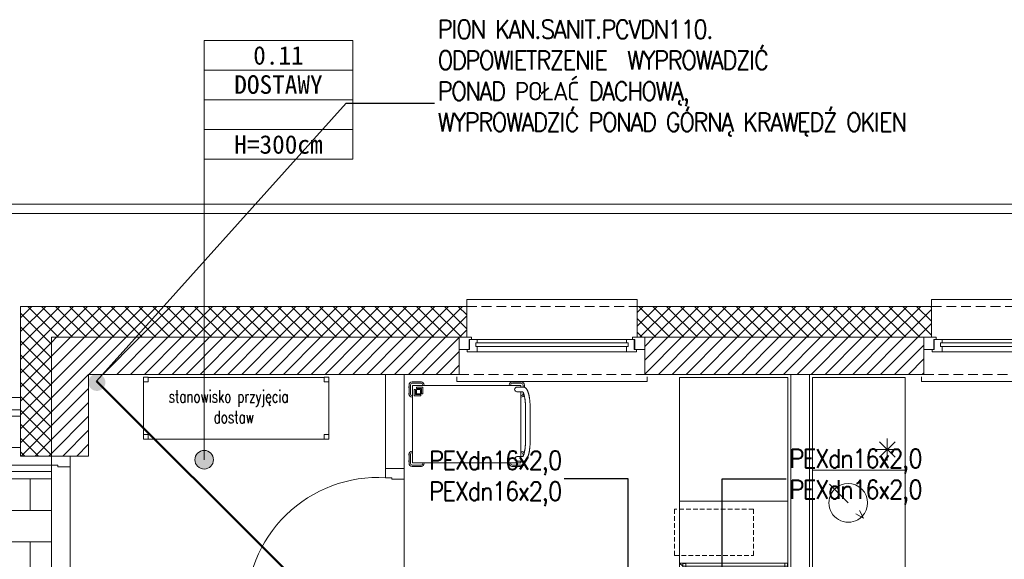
# Model space of a CAD drawing. Header units: millimetres. Extents: x -17122 to 7392, y -6480 to -3200.
# Tile 60 of 70: x 4080 to 4716, y -4190 to -3841. Entities that reach past the tile are written whole.
import ezdxf
from ezdxf import colors
from ezdxf.entities.mleader import LeaderData, LeaderLine
from ezdxf.enums import TextEntityAlignment as Align
from ezdxf.math import Vec2, Vec3

# ---------------------------------------------------------------- set-up
doc = ezdxf.new("R2010")
doc.units = ezdxf.units.MM
doc.linetypes.add('DASHED', pattern=[0.75, 0.5, -0.25])
doc.linetypes.add('HIDDEN2', pattern=[4.7625, 3.175, -1.5875])
for name, color, linetype, lineweight in [('3987417c-e224-4861-8c51-863ca10e2d8a$0$LABO _ WYPOSAŻENIE _ 3 WIDOKOWA CIENKA', 8, 'Continuous', 9), ('3987417c-e224-4861-8c51-863ca10e2d8a$0$T_opisy', 8, 'Continuous', 13), ('_k_krawężnik', 252, 'Continuous', 13), ('_k_kreskowanie', 250, 'Continuous', 9), ('_k_ocieplenie', 7, 'Continuous', 35), ('_k_opis', 7, 'Continuous', 13), ('_k_stolarka', 7, 'Continuous', 13), ('_k_tabela', 7, 'Continuous', 13), ('_k_widok', 7, 'Continuous', 18), ('_k_wyposażenia', 251, 'Continuous', 9), ('_k_zarys', 7, 'HIDDEN2', 20), ('_k_śc_dz_nadziemie', 211, 'Continuous', 30), ('_k_ściany', 7, 'Continuous', 0), ('KANZLIZACJA', 34, 'Continuous', 30), ('WODA Z', 5, 'Continuous', 0)]:
    doc.layers.add(name, color=color, linetype=linetype, lineweight=lineweight)
doc.layers.add('_k_niewidoczna', color=72, linetype='Continuous', lineweight=9, plot=False)
doc.styles.add('3987417c-e224-4861-8c51-863ca10e2d8a$0$MAJOR', font='ROMANS.SHX', dxfattribs={"width": 0.7})
doc.styles.add('GENERATED_STYLE_1', font='MS Gothic.ttf')
doc.styles.add('GENERATED_STYLE_2', font='MS Gothic.ttf')
doc.styles.get("Standard").update_dxf_attribs({"font": 'arial.ttf'})

# ---------------------------------------------------------------- blocks, each defined once
blk = doc.blocks.new('czajnik')
at = {"layer": '_k_wyposażenia'}
for p, q in [((29072.91, -2966.98), (29060.75, -2954.83)), ((29082.82, -2976.9), (29080.07, -2971.93)), ((29082.82, -2976.9), (29077.86, -2974.14))]:
    blk.add_line(p, q, dxfattribs=at)
for start_param, end_param in [(3.141593, 6.283185), (0, 3.141593)]:
    blk.add_ellipse((29072.91, -2966.98), major_axis=(-8.84, 8.84), ratio=1, start_param=start_param, end_param=end_param, dxfattribs=at)
blk = doc.blocks.new('3987417c-e224-4861-8c51-863ca10e2d8a$0$A$Ca22019d2')
for p, q in [((0, 50.85), (0, 51.75)), ((0.15, 51.75), (0, 51.75)), ((0.15, 46.95), (0.15, 52.75)), ((1, 52.75), (1, 46.95)), ((7.95, 54.75), (2.15, 54.75)), ((2.15, 53.9), (7.95, 53.9)), ((4.05, 54.9), (3.15, 54.9)), ((3.15, 54.9), (3.15, 54.75)), ((4.05, 54.75), (4.05, 54.9)), ((8.25, 54.9), (7.35, 54.9)), ((7.35, 54.9), (7.35, 54.75)), ((8.25, 54.73), (8.25, 54.9)), ((9.1, 52.75), (9.1, 52.45)), ((9.95, 52.45), (9.95, 52.75)), ((64.95, 52.45), (64.95, 52.75)), ((65.8, 52.75), (65.8, 52.45)), ((66.65, 54.9), (67.55, 54.9)), ((66.65, 54.9), (66.65, 54.73)), ((66.95, 54.75), (72.75, 54.75)), ((72.75, 53.9), (66.95, 53.9)), ((67.55, 54.75), (67.55, 54.9)), ((70.35, 51.45), (69.95, 51.45)), ((73.92, 51.45), (70.35, 51.45)), ((70.85, 54.9), (71.75, 54.9)), ((70.85, 54.9), (70.85, 54.75)), ((71.75, 54.75), (71.75, 54.9)), ((73.9, 52.75), (73.9, 51.45)), ((74.75, 51.29), (74.75, 52.75)), ((74.9, 51.75), (74.75, 51.75)), ((74.9, 51.23), (74.9, 51.75)), ((0, 50.85), (0.15, 50.85)), ((0, 46.65), (0, 47.55)), ((0.15, 47.55), (0, 47.55)), ((0, 46.65), (0.17, 46.65)), ((2.15, 45.8), (2.45, 45.8)), ((2.45, 44.95), (2.15, 44.95)), ((69.95, 48.45), (70.35, 48.45)), ((70.35, 48.45), (73.68, 48.45)), ((72.75, 45.8), (72.45, 45.8)), ((72.45, 44.95), (72.75, 44.95)), ((73.9, 48.11), (73.9, 46.95)), ((75.45, 38.25), (75.45, 16.65)), ((78.45, 16.65), (78.45, 38.25)), ((0, 8.25), (0, 7.35)), ((0.17, 8.25), (0, 8.25)), ((0, 7.35), (0.15, 7.35)), ((0.15, 7.95), (0.15, 2.15)), ((1, 2.15), (1, 7.95)), ((2.45, 9.95), (2.15, 9.95)), ((2.15, 9.1), (2.45, 9.1)), ((70.35, 6.45), (69.95, 6.45)), ((73.68, 6.45), (70.35, 6.45)), ((72.45, 9.95), (72.75, 9.95)), ((72.75, 9.1), (72.45, 9.1)), ((73.9, 6.79), (73.9, 7.95)), ((0, 4.05), (0, 3.15)), ((0.15, 4.05), (0, 4.05)), ((0, 3.15), (0.15, 3.15)), ((2.15, 1), (7.95, 1)), ((7.95, 0.15), (2.15, 0.15)), ((3.15, 0.15), (3.15, 0)), ((4.05, 0), (3.15, 0)), ((4.05, 0), (4.05, 0.15)), ((7.35, 0.15), (7.35, 0)), ((8.25, 0), (7.35, 0)), ((8.25, 0), (8.25, 0.17)), ((9.1, 2.15), (9.1, 2.45)), ((9.95, 2.45), (9.95, 2.15)), ((64.95, 2.45), (64.95, 2.15)), ((65.8, 2.15), (65.8, 2.45)), ((66.65, 0.17), (66.65, 0)), ((66.65, 0), (67.55, 0)), ((72.75, 1), (66.95, 1)), ((66.95, 0.15), (72.75, 0.15)), ((67.55, 0), (67.55, 0.15)), ((69.95, 3.45), (70.35, 3.45)), ((70.35, 3.45), (73.92, 3.45)), ((70.85, 0.15), (70.85, 0)), ((70.85, 0), (71.75, 0)), ((71.75, 0), (71.75, 0.15)), ((73.9, 2.15), (73.9, 3.45)), ((74.75, 3.61), (74.75, 2.15)), ((74.75, 3.15), (74.9, 3.15)), ((74.9, 3.67), (74.9, 3.15))]:
    blk.add_line(p, q)
for points in [[(72.45, 3.45), (72.45, 2.45), (2.45, 2.45), (2.45, 52.45), (72.45, 52.45), (72.45, 51.45)], [(72.45, 48.45), (72.45, 6.45)], [(3.48, 4.94), (3.48, 9.13), (7.69, 9.13), (7.69, 8.21), (4.42, 8.21), (4.42, 4.94), (3.48, 4.94), (4.42, 4.94)], [(4.91, 4.47), (8.17, 4.47), (8.17, 7.72), (9.1, 7.72), (9.1, 3.53), (4.91, 3.53), (4.91, 4.47)]]:
    blk.add_lwpolyline(points)
blk.add_lwpolyline([(4.92, 7.72), (7.67, 7.72), (7.67, 4.97), (4.92, 4.97)], close=True)
for centre, radius, start, end in [((2.15, 52.75), 2, 90, 180), ((2.15, 52.75), 1.15, 90, 180), ((7.95, 52.75), 2, 0, 90), ((7.95, 52.75), 1.15, 0, 90), ((66.95, 52.75), 2, 90, 180), ((66.95, 52.75), 1.15, 90, 180), ((69.95, 49.95), 1.5, 90, 270), ((72.75, 52.75), 2, 0, 90), ((72.75, 52.75), 1.15, 0, 90), ((2.15, 46.95), 2, 180, 270), ((2.15, 46.95), 1.15, 180, 270), ((72.75, 46.95), 1.15, 270, 0), ((72.75, 46.95), 2, 270, 337.65846), ((2.15, 7.95), 2, 90, 180), ((2.15, 7.95), 1.15, 90, 180), ((69.95, 4.95), 1.5, 90, 270), ((72.75, 7.95), 2, 21.6954, 90), ((72.75, 7.95), 1.15, 0, 90), ((2.15, 2.15), 2, 180, 270), ((2.15, 2.15), 1.15, 180, 270), ((7.95, 2.15), 2, 270, 0), ((7.95, 2.15), 1.15, 270, 0), ((66.95, 2.15), 2, 180, 270), ((66.95, 2.15), 1.15, 180, 270), ((72.75, 2.15), 2, 270, 0), ((72.75, 2.15), 1.15, 270, 0)]:
    blk.add_arc(centre, radius, start, end)
for points, knots in [([(78.45, 38.25), (78.45, 38.36), (78.45, 38.68), (78.44, 39.21), (78.42, 39.83), (78.4, 40.45), (78.37, 41.07), (78.32, 41.68), (78.27, 42.28), (78.21, 42.87), (78.15, 43.45), (78.07, 44.02), (77.99, 44.58), (77.9, 45.12), (77.8, 45.65), (77.69, 46.16), (77.58, 46.65), (77.46, 47.13), (77.32, 47.59), (77.18, 48.03), (77.03, 48.45), (76.87, 48.86), (76.69, 49.24), (76.5, 49.61), (76.29, 49.96), (76.07, 50.27), (75.85, 50.53), (75.63, 50.75), (75.41, 50.93), (75.19, 51.09), (74.95, 51.21), (74.7, 51.32), (74.44, 51.4), (74.17, 51.44), (74, 51.45), (73.92, 51.45)], [0, 0, 0, 0, 0.016783, 0.048646, 0.080517, 0.112401, 0.144304, 0.176235, 0.208202, 0.240216, 0.272286, 0.304426, 0.33665, 0.368975, 0.401423, 0.434019, 0.466794, 0.499787, 0.533047, 0.566632, 0.600617, 0.635087, 0.670133, 0.705816, 0.742076, 0.778392, 0.808944, 0.837176, 0.863332, 0.887809, 0.911004, 0.933263, 0.957153, 0.980204, 1, 1, 1, 1]), ([(73.68, 48.45), (73.68, 48.45), (73.7, 48.42), (73.74, 48.37), (73.82, 48.25), (73.9, 48.11), (73.99, 47.94), (74.09, 47.73), (74.19, 47.49), (74.29, 47.22), (74.39, 46.92), (74.49, 46.59), (74.59, 46.23), (74.69, 45.85), (74.78, 45.44), (74.87, 45), (74.95, 44.54), (75.03, 44.07), (75.11, 43.57), (75.17, 43.06), (75.23, 42.53), (75.29, 41.98), (75.33, 41.43), (75.37, 40.86), (75.4, 40.29), (75.43, 39.71), (75.44, 39.12), (75.45, 38.64), (75.45, 38.35), (75.45, 38.25)], [0.0798104, 0.0798104, 0.0798104, 0.0798104, 0.0820924, 0.1118573, 0.1424248, 0.1738603, 0.206164, 0.2392938, 0.2731832, 0.3077534, 0.3429227, 0.378612, 0.4147482, 0.4512657, 0.4881074, 0.5252237, 0.562572, 0.6001162, 0.6378254, 0.6756736, 0.7136382, 0.7516999, 0.7898421, 0.8280501, 0.866311, 0.9046133, 0.9429462, 0.9813, 1, 1, 1, 1]), ([(75.45, 16.65), (75.45, 16.55), (75.45, 16.25), (75.44, 15.75), (75.43, 15.17), (75.4, 14.59), (75.37, 14.01), (75.33, 13.45), (75.28, 12.89), (75.23, 12.35), (75.17, 11.82), (75.1, 11.3), (75.03, 10.8), (74.95, 10.32), (74.86, 9.86), (74.77, 9.43), (74.68, 9.01), (74.58, 8.63), (74.48, 8.27), (74.37, 7.93), (74.27, 7.63), (74.17, 7.36), (74.06, 7.12), (73.96, 6.91), (73.87, 6.74), (73.79, 6.6), (73.72, 6.51), (73.69, 6.46), (73.68, 6.45)], [0, 0, 0, 0, 0.0201642, 0.0585284, 0.0968867, 0.1352266, 0.1735385, 0.2118124, 0.2500374, 0.2882015, 0.3262911, 0.364291, 0.4021836, 0.4399487, 0.4775625, 0.5149975, 0.5522209, 0.5891944, 0.625873, 0.662204, 0.6981264, 0.7335706, 0.7684596, 0.8027108, 0.8362414, 0.8689768, 0.9008647, 0.9201399, 0.9201399, 0.9201399, 0.9201399]), ([(73.92, 3.45), (74, 3.45), (74.17, 3.46), (74.43, 3.5), (74.68, 3.57), (74.93, 3.67), (75.16, 3.8), (75.39, 3.95), (75.61, 4.13), (75.82, 4.34), (76.03, 4.58), (76.23, 4.86), (76.43, 5.17), (76.63, 5.53), (76.81, 5.91), (76.98, 6.31), (77.14, 6.74), (77.29, 7.19), (77.42, 7.65), (77.55, 8.13), (77.67, 8.62), (77.78, 9.13), (77.88, 9.66), (77.97, 10.2), (78.06, 10.76), (78.13, 11.33), (78.2, 11.91), (78.26, 12.5), (78.31, 13.1), (78.36, 13.71), (78.39, 14.33), (78.42, 14.95), (78.44, 15.57), (78.45, 16.14), (78.45, 16.5), (78.45, 16.65)], [0, 0, 0, 0, 0.019889, 0.041977, 0.064139, 0.086646, 0.109794, 0.133917, 0.159395, 0.186639, 0.216038, 0.247809, 0.281757, 0.317147, 0.352964, 0.388411, 0.423306, 0.457659, 0.491544, 0.525039, 0.558217, 0.591137, 0.623846, 0.656382, 0.688777, 0.721055, 0.753238, 0.785342, 0.817382, 0.849369, 0.881315, 0.913229, 0.945119, 0.976994, 1, 1, 1, 1])]:
    blk.add_open_spline(points, degree=3, knots=knots)
blk = doc.blocks.new('3987417c-e224-4861-8c51-863ca10e2d8a$0$A$C46b7e9b8')
at = {"lineweight": 0}
for p, q in [((0, 0), (0, 70)), ((0, 70), (90, 70)), ((0, 69.8), (90, 69.8)), ((2.1, 2.44), (2.1, 69.8)), ((87.9, 69.8), (87.9, 2.4)), ((90, 70), (90, 0)), ((15.1, 57), (46.9, 57)), ((62, 52), (87, 52)), ((6, 16.1), (6, 47.9)), ((56, 47.9), (56, 16.1)), ((62, 47), (87, 47)), ((62, 42), (87, 42)), ((62, 37), (87, 37)), ((62, 32), (87, 32)), ((62, 27), (87, 27)), ((62, 22), (87, 22)), ((62, 17), (87, 17)), ((46.9, 7), (15.1, 7)), ((62, 12), (87, 12)), ((90, 0), (0, 0)), ((1.89, 1.92), (0.21, 0.21)), ((87.6, 2.1), (2.4, 2.14)), ((88.11, 1.89), (89.79, 0.21))]:
    blk.add_line(p, q, dxfattribs=at)
at = {"lineweight": 0, "ltscale": 0.2}
for p, q in [((90, 68), (0, 68)), ((0, 4), (90, 4))]:
    blk.add_line(p, q, dxfattribs=at)
at = {"lineweight": 0}
blk.add_lwpolyline([(0, 0), (-40, 0), (-40, 70), (0, 70)], dxfattribs=at)
at = {"lineweight": 0, "ltscale": 0.2}
for points in [[(49.67, 2.28), (0.3, 4), (0.24, 2.2), (49.61, 0.48)], [(50.33, 2.28), (89.7, 4), (89.76, 2.2), (50.39, 0.48)]]:
    blk.add_lwpolyline(points, close=True, dxfattribs=at)
at = {"lineweight": 0}
blk.add_circle((48, 49), 2.5, dxfattribs=at)
for centre, start, end in [((15.1, 47.9), 90, 180), ((46.9, 47.9), 0, 90), ((15.1, 16.1), 180, 270), ((46.9, 16.1), 270, 0)]:
    blk.add_arc(centre, 9.1, start, end, dxfattribs=at)
blk = doc.blocks.new('*U32')
at = {"ltscale": 0.2}
for p, q in [((-50, 20), (-47, 20)), ((-50, 17), (-50, 20)), ((-47, 20), (-47, 17)), ((70, 20), (67, 20)), ((67, 20), (67, 17)), ((70, 17), (70, 20)), ((-47, 17), (-50, 17)), ((67, 17), (70, 17)), ((-47, -17), (-50, -17)), ((-50, -17), (-50, -20)), ((-47, -20), (-47, -17)), ((67, -20), (67, -17)), ((67, -17), (70, -17)), ((70, -17), (70, -20)), ((-50, -20), (-47, -20)), ((70, -20), (67, -20))]:
    blk.add_line(p, q, dxfattribs=at)
at = {"linetype": 'Continuous'}
for p, q in [((67, 19.9), (-47, 19.9)), ((-47, 19.9), (-47, 17)), ((67, 17), (67, 19.9)), ((-49.9, -17), (-49.9, 17)), ((-47, 17), (-49.9, 17)), ((69.9, 17), (67, 17)), ((69.9, -17), (69.9, 17)), ((-49.9, -17), (-47, -17)), ((-47, -17), (-47, -19.9)), ((69.9, -17), (67, -17)), ((67, -17), (67, -19.9)), ((67, -19.9), (-47, -19.9))]:
    blk.add_line(p, q, dxfattribs=at)
blk = doc.blocks.new('D_90')
at = {"layer": '_k_niewidoczna', "lineweight": 0}
blk.add_lwpolyline([(135862.75, 36163.65), (135952.75, 36163.65)], dxfattribs=at)
at = {"layer": '_k_stolarka', "lineweight": 0}
for points in [[(135855.75, 36151.65), (135855.75, 36163.65), (135862.75, 36163.65), (135862.75, 36155.65), (135861.75, 36155.65), (135861.75, 36151.65), (135855.75, 36151.65)], [(135959.75, 36151.65), (135959.75, 36163.65), (135952.75, 36163.65), (135952.75, 36155.65), (135953.75, 36155.65), (135953.75, 36151.65), (135959.75, 36151.65)]]:
    blk.add_lwpolyline(points, dxfattribs=at)
blk.add_lwpolyline([(135861.75, 36151.65), (135865.75, 36151.65), (135865.75, 36061.65), (135861.75, 36061.65)], close=True, dxfattribs=at)
blk.add_lwpolyline([(135865.75, 36061.65, 0.441517), (135953.75, 36151.65)], format="xyb", dxfattribs=at)
at = {"layer": '_k_ściany', "lineweight": 0}
for points in [[(135855.75, 36151.65), (135855.75, 36163.65)], [(135959.75, 36151.65), (135959.75, 36163.65)]]:
    blk.add_lwpolyline(points, dxfattribs=at)
blk = doc.blocks.new('metryczka_80')
at = {"layer": '_k_opis', "ltscale": 0.1}
for points in [[(-80, 0), (0, 0), (0, -64), (-80, -64)], [(-80, -16), (0, -16), (0, -48), (-80, -48)]]:
    blk.add_lwpolyline(points, close=True, dxfattribs=at)
blk.add_lwpolyline([(-80, -32), (0, -32)], dxfattribs=at)
at = {"layer": '_k_opis', "ltscale": 0.1, "flags": 4}
for tag, style, p in [('ATR_NR_POM', 'GENERATED_STYLE_1', (-40, -13)), ('ATR_POM', 'GENERATED_STYLE_2', (-40, -28.71)), ('ATR_WYS', 'GENERATED_STYLE_1', (-40, -61))]:
    blk.add_attdef(tag, text='', height=10, dxfattribs=dict(at, style=style)).set_placement(p, align=Align.CENTER)
blk = doc.blocks.new('O_120_rzut')
at = {"layer": '_k_stolarka', "lineweight": 0}
for points in [[(-121.5, 1.5), (-121.5, 4.5), (1.5, 4.5), (1.5, 1.5)], [(-120, -16), (-120, -24), (-112, -24), (-112, -22.5), (-113.5, -22.5), (-113.5, -16), (-120, -16)], [(-114.75, -16), (-114.75, -14.5), (-108.25, -14.5), (-108.25, -18), (-109.25, -18), (-109.25, -20.5), (-108.25, -20.5), (-108.25, -22.5), (-113.25, -22.5), (-113.25, -16), (-114.75, -16)], [(-5.25, -16), (-5.25, -14.5), (-11.75, -14.5), (-11.75, -18), (-10.75, -18), (-10.75, -20.5), (-11.75, -20.5), (-11.75, -22.5), (-6.75, -22.5), (-6.75, -16), (-5.25, -16)], [(0, -16), (0, -24), (-8, -24), (-8, -22.5), (-6.5, -22.5), (-6.5, -16), (0, -16)], [(-115, -44), (-115, -48.35), (-5, -48.35), (-5, -42)]]:
    blk.add_lwpolyline(points, dxfattribs=at)
for points in [[(-11.75, -18), (-108.25, -18), (-108.25, -14.5), (-11.75, -14.5)], [(-108.25, -22.5), (-11.75, -22.5), (-11.75, -20.5), (-108.25, -20.5)]]:
    blk.add_lwpolyline(points, close=True, dxfattribs=at)
at = {"layer": '_k_zarys', "lineweight": 0, "ltscale": 2}
for points in [[(-120, 0), (0, 0)], [(-115, -44), (-5, -44)]]:
    blk.add_lwpolyline(points, dxfattribs=at)
at = {"layer": '_k_ściany', "lineweight": 0}
for points in [[(-120, 0), (-120, -24), (-115, -24), (-115, -44)], [(0, 0), (0, -24), (-5, -24), (-5, -44)]]:
    blk.add_lwpolyline(points, dxfattribs=at)

msp = doc.modelspace()

# ---------------------------------------------------------------- hatches: boundary and pattern name
at = {"layer": '_k_kreskowanie', "lineweight": 0, "ltscale": 2, "transparency": 33554687}
h = msp.add_hatch(dxfattribs=at)
h.set_pattern_fill('ANSI37', color=256, scale=2)
h.set_pattern_definition([(45, (1100.2866, -888.875), (-4.490128, 4.490128), []), (135, (1100.2866, -888.875), (-4.490128, -4.490128), [])])
h.paths.add_polyline_path([(4672.24, -5080.1), (4672.24, -5060.1), (4100.24, -5060.1), (4100.24, -4925.1), (4080.24, -4925.1), (4080.24, -5080.1)], flags=17)
h.paths.add_polyline_path([(4922.24, -4980.1), (4922.24, -4960.1), (4879.24, -4960.1), (4879.24, -5060.1), (4782.24, -5060.1), (4782.24, -5080.1), (4899.24, -5080.1), (4899.24, -4980.1)], flags=17)
h.paths.add_polyline_path([(5945.24, -4253.1), (5965.24, -4253.1), (5965.24, -4026.1), (5309.24, -4026.1), (5309.24, -4046.1), (5945.24, -4046.1)])
h.paths.add_polyline_path([(5945.24, -4653.1), (5965.24, -4653.1), (5965.24, -4453.1), (5945.24, -4453.1)])
h.paths.add_polyline_path([(5861.74, -5060.1), (5861.74, -5080.1), (5965.24, -5080.1), (5965.24, -4853.1), (5945.24, -4853.1), (5945.24, -5060.1)])
h.paths.add_polyline_path([(5601.74, -5060.1), (5601.74, -5080.1), (5751.74, -5080.1), (5751.74, -5060.1)])
h.paths.add_polyline_path([(5231.74, -5080.1), (5231.74, -5060.1), (5135.24, -5060.1), (5135.24, -4980.1), (5135.24, -4960.1), (5092.24, -4960.1), (5092.24, -4980.1), (5115.24, -4980.1), (5115.24, -5080.1)])
h.paths.add_polyline_path([(5341.74, -5060.1), (5341.74, -5080.1), (5491.74, -5080.1), (5491.74, -5060.1)])
h.paths.add_polyline_path([(4100.24, -4692.1), (4080.24, -4692.1), (4080.24, -4775.1), (4100.24, -4775.1)])
h.paths.add_polyline_path([(4100.24, -4459.5), (4080.24, -4459.5), (4080.24, -4542.1), (4100.24, -4542.1)])
h.paths.add_polyline_path([(4100.24, -4226.91), (4080.24, -4226.91), (4080.24, -4309.5), (4100.24, -4309.5)])
h.paths.add_polyline_path([(4368.79, -4046.1), (4368.79, -4026.1), (4080.24, -4026.1), (4080.24, -4122.91), (4100.24, -4122.91), (4100.24, -4046.1)])
h.paths.add_polyline_path([(4779.26, -4026.1), (4779.26, -4046.1), (5199.24, -4046.1), (5199.24, -4026.1)])
h.paths.add_polyline_path([(4669.26, -4046.1), (4669.26, -4026.1), (4478.79, -4026.1), (4478.79, -4046.1)])
h = msp.add_hatch(dxfattribs=at)
h.set_pattern_fill('ANSI31', color=256, scale=2)
h.set_pattern_definition([(45, (1100.2866, -888.875), (-4.490128, 4.490128), [])])
h.paths.add_polyline_path([(4922.24, -4960.1), (4922.24, -4936.1), (4855.24, -4936.1), (4855.24, -5036.1), (4787.24, -5036.1), (4787.24, -5060.1), (4879.24, -5060.1), (4879.24, -4960.1)])
h.paths.add_polyline_path([(5921.24, -4253.1), (5945.24, -4253.1), (5945.24, -4046.1), (5314.24, -4046.1), (5314.24, -4070.1), (5414.24, -4070.1), (5414.24, -4296.1), (5432.24, -4296.1), (5432.24, -4070.1), (5921.24, -4070.1)])
h.paths.add_polyline_path([(5921.24, -4653.1), (5945.24, -4653.1), (5945.24, -4453.1), (5921.24, -4453.1)])
h.paths.add_polyline_path([(5866.74, -5036.1), (5866.74, -5060.1), (5945.24, -5060.1), (5945.24, -4853.1), (5921.24, -4853.1), (5921.24, -5036.1)])
h.paths.add_polyline_path([(5606.74, -5036.1), (5606.74, -5060.1), (5746.74, -5060.1), (5746.74, -5036.1)])
h.paths.add_polyline_path([(5346.74, -5036.1), (5346.74, -5060.1), (5486.74, -5060.1), (5486.74, -5036.1), (5432.24, -5036.1), (5432.24, -4692.1), (5414.24, -4692.1), (5414.24, -5036.1)])
h.paths.add_polyline_path([(5226.74, -5060.1), (5226.74, -5036.1), (5159.24, -5036.1), (5159.24, -4960.1), (5159.24, -4936.1), (5092.24, -4936.1), (5092.24, -4960.1), (5135.24, -4960.1), (5135.24, -5060.1)])
h.paths.add_polyline_path([(4100.24, -4770.1), (4124.24, -4770.1), (4124.24, -4692.1), (4100.24, -4692.1)])
h.paths.add_polyline_path([(4124.24, -4930.1), (4100.24, -4930.1), (4100.24, -5060.1), (4667.24, -5060.1), (4667.24, -5036.1), (4124.24, -5036.1)])
h.paths.add_polyline_path([(4124.24, -4226.91), (4100.24, -4226.91), (4100.24, -4304.5), (4124.24, -4304.5)])
h.paths.add_polyline_path([(4363.79, -4070.1), (4363.79, -4046.1), (4100.24, -4046.1), (4100.24, -4122.91), (4124.24, -4122.91), (4124.24, -4070.1)])
h.paths.add_polyline_path([(4664.26, -4070.1), (4664.26, -4046.1), (4483.79, -4046.1), (4483.79, -4070.1)])
h.paths.add_polyline_path([(4784.26, -4046.1), (4784.26, -4070.1), (5194.24, -4070.1), (5194.24, -4046.1)])
h.paths.add_polyline_path([(4192.23, -4542.1), (4192.23, -4524.1), (4124.24, -4524.1), (4124.24, -4464.5), (4100.24, -4464.5), (4100.24, -4542.1)])
h.paths.add_polyline_path([(4296.23, -4524.1), (4296.23, -4542.1), (4380.65, -4542.1), (4380.65, -4524.1)])
h.paths.add_polyline_path([(4598.26, -4542.1), (4598.26, -4524.1), (4484.65, -4524.1), (4484.65, -4542.1)])
h.paths.add_polyline_path([(4832.26, -4542.1), (4832.26, -4524.1), (4702.26, -4524.1), (4702.26, -4542.1)])
h.paths.add_polyline_path([(5197.24, -4524.1), (5197.24, -4542.1), (5432.24, -4542.1), (5432.24, -4400.1), (5414.24, -4400.1), (5414.24, -4524.1)])
h.paths.add_polyline_path([(5105.24, -4542.1), (5105.24, -4524.1), (4936.26, -4524.1), (4936.26, -4542.1)])
h = msp.add_hatch(dxfattribs=at)
h.set_pattern_fill('AR-B816', color=256, scale=0.1)
h.set_pattern_definition([(0, (2806.165, 7.535), (0, 20.32), []), (90, (2806.165, 7.535), (-20.32, 20.32), [20.32, -20.32])])
h.paths.add_polyline_path([(4080.24, -4093.1), (3880.24, -4093.1), (3880.24, -4250.1), (4080.24, -4250.1), (4080.24, -4226.91), (4100.24, -4226.91), (4100.24, -4122.91), (4080.24, -4122.91)])
h.paths.add_polyline_path([(4932.24, -5065.1), (4932.24, -4985.1), (5082.24, -4985.1), (5082.24, -5065.1)], flags=16)
h.paths.add_polyline_path([(5115.24, -5080.1), (5115.24, -4980.1), (5092.24, -4980.1), (5092.24, -4960.1), (4922.24, -4960.1), (4922.24, -4980.1), (4899.24, -4980.1), (4899.24, -5080.1), (4080.24, -5080.1), (4080.24, -4692.1), (4100.24, -4692.1), (4100.24, -4542.1), (4080.24, -4542.1), (3880.24, -4542.1), (3880.24, -5280.1), (5115.24, -5280.1)])
at = {"layer": '_k_opis', "lineweight": 0, "ltscale": 0.1}
h = msp.add_hatch(color=256, dxfattribs=at)
h.dxf.hatch_style = 1
h.paths.add_polyline_path([(4198.96, -4131.3, 1), (4198.96, -4119.3, 1)])
at = {"layer": 'KANZLIZACJA', "lineweight": 30, "ltscale": 0.01}
h = msp.add_hatch(color=256, dxfattribs=at)
h.dxf.hatch_style = 1
edge = h.paths.add_edge_path()
edge.add_arc((4129.58, -4075.3), 5.5, 0, 360)

# ---------------------------------------------------------------- linework, layer by layer
at = {"layer": '_k_krawężnik', "lineweight": 0}
for points in [[(6031.24, -4180.1), (6031.24, -3960.1), (4014.24, -3960.1), (4014.24, -4085.1)], [(6025.24, -4180.1), (6025.24, -3966.1), (4020.24, -3966.1), (4020.24, -4085.1)], [(3880.24, -4085.1), (4080.24, -4085.1), (4080.24, -4093.1), (3880.24, -4093.1)]]:
    msp.add_lwpolyline(points, dxfattribs=at)
at = {"layer": '_k_ocieplenie', "lineweight": 0}
for points in [[(4368.79, -4026.1), (4080.24, -4026.1), (4080.24, -4122.91)], [(4669.26, -4026.1), (4478.79, -4026.1)], [(4100.24, -4122.91), (4080.24, -4122.91)]]:
    msp.add_lwpolyline(points, dxfattribs=at)
at = {"layer": '_k_opis', "lineweight": 0, "ltscale": 0.1}
msp.add_lwpolyline([(4198.96, -3931.02), (4198.96, -4125.3)], dxfattribs=at)
msp.add_circle((4198.96, -4125.3), 6, dxfattribs=at)
at = {"layer": '_k_stolarka', "lineweight": 0}
msp.add_lwpolyline([(4100.24, -4128.91), (4100.24, -4220.91)], dxfattribs=at)
at = {"layer": '_k_widok', "lineweight": 0}
msp.add_lwpolyline([(4080.24, -4122.91), (4080.24, -4093.1), (3880.24, -4093.1), (3880.24, -4250.1), (4080.24, -4250.1), (4080.24, -4226.91)], dxfattribs=at)
at = {"layer": '_k_wyposażenia', "lineweight": 0}
for points in [[(4576.26, -4072.1), (4506.26, -4072.1), (4506.26, -4152.1), (4576.26, -4152.1)], [(4592.26, -4312.1), (4652.26, -4312.1), (4652.26, -4072.1), (4592.26, -4072.1)]]:
    msp.add_lwpolyline(points, close=True, dxfattribs=at)
at = {"layer": '_k_wyposażenia', "lineweight": 0, "ltscale": 2}
msp.add_lwpolyline([(4652.26, -4072.1), (4592.26, -4072.1), (4592.26, -4132.1), (4652.26, -4132.1)], close=True, dxfattribs=at)
at = {"layer": '_k_wyposażenia', "lineweight": 0}
for points in [[(4640.61, -4111.58), (4640.61, -4125.72)], [(4633.54, -4118.65), (4647.68, -4118.65)], [(4645.61, -4113.65), (4635.61, -4123.65)], [(4645.61, -4123.65), (4635.61, -4113.65)]]:
    msp.add_lwpolyline(points, dxfattribs=at)
at = {"layer": '_k_wyposażenia', "linetype": 'DASHED', "lineweight": 0, "ltscale": 6}
msp.add_lwpolyline([(4503, -4187.26), (4554, -4187.26), (4554, -4157.26), (4503, -4157.26)], close=True, dxfattribs=at)
at = {"layer": '_k_ściany', "lineweight": 0}
for points in [[(4368.79, -4046.1), (4100.24, -4046.1), (4100.24, -4122.91)], [(4669.26, -4046.1), (4478.79, -4046.1)], [(4363.79, -4070.1), (4124.24, -4070.1), (4124.24, -4122.91)], [(4328.26, -4130.91), (4328.26, -4070.1), (4316.26, -4070.1), (4316.26, -4130.91)], [(4328.26, -4130.91), (4328.26, -4070.1), (4363.79, -4070.1)], [(4664.26, -4070.1), (4483.79, -4070.1)], [(4483.79, -4070.1), (4578.26, -4070.1), (4578.26, -4524.1), (4484.65, -4524.1)], [(4124.24, -4122.91), (4100.24, -4122.91)]]:
    msp.add_lwpolyline(points, dxfattribs=at)
msp.add_lwpolyline([(4578.26, -4524.1), (4590.26, -4524.1), (4590.26, -4070.1), (4578.26, -4070.1)], close=True, dxfattribs=at)
at = {"layer": 'KANZLIZACJA', "lineweight": 50}
msp.add_lwpolyline([(4129.4, -4074.41), (4253.53, -4198.53)], dxfattribs=at)

# ---------------------------------------------------------------- block references
at = {"layer": '3987417c-e224-4861-8c51-863ca10e2d8a$0$LABO _ WYPOSAŻENIE _ 3 WIDOKOWA CIENKA', "lineweight": 0, "rotation": 180}
msp.add_blockref('*U32', (4229.62, -4092), dxfattribs=at)
at = {"layer": '3987417c-e224-4861-8c51-863ca10e2d8a$0$LABO _ WYPOSAŻENIE _ 3 WIDOKOWA CIENKA', "lineweight": 0, "xscale": -1, "rotation": 180}
msp.add_blockref('3987417c-e224-4861-8c51-863ca10e2d8a$0$A$Ca22019d2', (4331.23, -4074.85), dxfattribs=at)
at = {"layer": '_k_tabela', "lineweight": 0, "ltscale": 0.1}
ref = msp.add_blockref('metryczka_80', (4294.96, -3854.22), dxfattribs=dict(at, xscale=1.2, yscale=1.2, zscale=1.2))
ref.add_attrib('ATR_NR_POM', '0.11', dxfattribs={"layer": '_k_opis', "ltscale": 0.1, "height": 12, "style": 'GENERATED_STYLE_1'}).set_placement((4246.96, -3869.82), align=Align.CENTER)
ref.add_attrib('ATR_POM', 'DOSTAWY', dxfattribs={"layer": '_k_opis', "ltscale": 0.1, "height": 12, "style": 'GENERATED_STYLE_2'}).set_placement((4246.96, -3888.68), align=Align.CENTER)
ref.add_attrib('ATR_WYS', 'H=300cm', dxfattribs={"layer": '_k_opis', "ltscale": 0.1, "height": 12, "style": 'GENERATED_STYLE_1'}).set_placement((4246.96, -3927.42), align=Align.CENTER)
at = {"layer": '_k_wyposażenia', "lineweight": 0}
msp.add_blockref('czajnik', (-24457.53, -1186.23), dxfattribs=at)
at = {"layer": '_k_wyposażenia', "lineweight": 0, "rotation": 270}
msp.add_blockref('3987417c-e224-4861-8c51-863ca10e2d8a$0$A$C46b7e9b8', (4506.26, -4192.1), dxfattribs=at)
at = {"layer": '_k_śc_dz_nadziemie', "lineweight": 0, "xscale": -1, "rotation": 180}
for p in [(4483.79, -4070.1), (4784.26, -4070.1)]:
    msp.add_blockref('O_120_rzut', p, dxfattribs=at)
at = {"layer": '_k_ściany', "lineweight": 0, "ltscale": 2, "rotation": 270}
msp.add_blockref('D_90', (-32051.41, 131732.85), dxfattribs=at)
at = {"layer": '_k_ściany', "lineweight": 0, "ltscale": 2, "xscale": -1, "rotation": 270}
msp.add_blockref('D_90', (-31835.39, -140090.66), dxfattribs=at)

# ---------------------------------------------------------------- texts
at = {"layer": '3987417c-e224-4861-8c51-863ca10e2d8a$0$T_opisy', "lineweight": 0, "insert": (4164.03, -4101.71), "char_height": 8, "attachment_point": 7, "style": '3987417c-e224-4861-8c51-863ca10e2d8a$0$MAJOR'}
msp.add_mtext_dynamic_manual_height_columns('\\pi11.90444;stanowisko przyjęcia \\P\\pi41.10444;dostaw ', width=109.4089, gutter_width=12.5, heights=[0], dxfattribs=at)

# ---------------------------------------------------------------- leaders
at = {"layer": 'KANZLIZACJA', "color": 0, "lineweight": 30}
ml = msp.add_multileader_mtext('Standard', dxfattribs=at)
ml.set_content('{\\Fsimplex|c0;\\H1.2x;\\W0.9;\\T0.9;PION KAN.SANIT.PCVDN110.\\PODPOWIETRZENIE  WYPROWADZIĆ \\PPONAD POŁAĆ DACHOWĄ,\\PWYPROWADZIĆ PONAD GÓRNĄ KRAWĘDŹ OKIEN}')
ml.set_leader_properties()
ml.build(insert=Vec2(0, 0))
ml.multileader.update_dxf_attribs({"text_left_attachment_type": 2, "text_right_attachment_type": 2, "arrow_head_size": 0})
ctx = ml.context
ctx.base_point, ctx.char_height, ctx.arrow_head_size, ctx.plane_origin = Vec3(4347.86, -3894.63), 10, 0, Vec3(2852.77, -3714.55)
ctx.left_attachment, ctx.right_attachment, ctx.attachment_type = 2, 2, 2
notes = []
notes.append((ctx, [(0, (1, 1, 0), (4290.81, -3894.63), (1, 0), 57.05, [(0, [(4129.4, -4074.41)], 0, [])])]))
ctx.mtext.insert, ctx.mtext.width, ctx.mtext.defined_height, ctx.mtext.flow_direction = Vec3(4349.86, -3840.96), 291.5646, 31.49, 5
at = {"layer": 'WODA Z', "color": 0, "lineweight": 30}
ml = msp.add_multileader_mtext('Standard', dxfattribs=at)
ml.set_content('{\\Fsimplex.shx;\\C5;\\W0.9;\\T0.9;PEXdn16x2,0\\P\\pxsm1,;\\C1;PEXdn16x2,0 \\C256;\\P\\C214;}')
ml.set_leader_properties()
ml.build(insert=Vec2(0, 0))
ml.multileader.update_dxf_attribs({"text_left_attachment_type": 2, "text_right_attachment_type": 2, "arrow_head_size": 0})
ctx = ml.context
ctx.base_point, ctx.char_height, ctx.arrow_head_size, ctx.plane_origin = Vec3(4336.65, -4137.67), 12, 0, Vec3(4511.14, -4228.32)
ctx.left_attachment, ctx.right_attachment, ctx.text_align_type, ctx.attachment_type = 2, 2, 2, 2
notes.append((ctx, [(0, (1, 1, 0), (4472.96, -4137.67), (-1, 0), 41.33, [(0, [(4472.96, -4229.5)], 0, [])])]))
ctx.mtext.insert, ctx.mtext.defined_height, ctx.mtext.alignment, ctx.mtext.flow_direction = Vec3(4429.63, -4119.67), 31.49, 3, 5
ml = msp.add_multileader_mtext('Standard', dxfattribs=at)
ml.set_content('{\\Fsimplex.shx;\\C5;\\W0.9;\\T0.9;PEXdn16x2,0\\P\\pxsm1,;\\C1;PEXdn16x2,0 \\C256;\\P\\C214;}')
ml.set_leader_properties()
ml.build(insert=Vec2(0, 0))
ml.multileader.update_dxf_attribs({"text_left_attachment_type": 2, "text_right_attachment_type": 2, "arrow_head_size": 0})
ctx = ml.context
ctx.base_point, ctx.char_height, ctx.arrow_head_size, ctx.plane_origin = Vec3(4575.2, -4137.67), 12, 0, Vec3(4495.69, -4228.32)
ctx.left_attachment, ctx.right_attachment, ctx.attachment_type = 2, 2, 2
notes.append((ctx, [(0, (1, 1, 0), (4533.87, -4137.67), (1, 0), 41.33, [(0, [(4533.87, -4229.5)], 0, [])])]))
ctx.mtext.insert, ctx.mtext.rotation, ctx.mtext.defined_height, ctx.mtext.flow_direction = Vec3(4577.2, -4118.53), 6.283185, 31.49, 5
for ctx, leaders in notes:
    for number, flags, end, landing, length, lines in leaders:
        leader = LeaderData()
        leader.index, (leader.has_last_leader_line, leader.has_dogleg_vector, leader.attachment_direction) = number, flags
        leader.last_leader_point, leader.dogleg_vector, leader.dogleg_length = Vec3(end), Vec3(landing), length
        for number, points, colour, breaks in lines:
            line = LeaderLine()
            line.index, line.vertices, line.color, line.breaks = number, Vec3.list(points), colors.encode_raw_color(colour), breaks
            leader.lines.append(line)
        ctx.leaders.append(leader)

doc.saveas('drawing.dxf')
